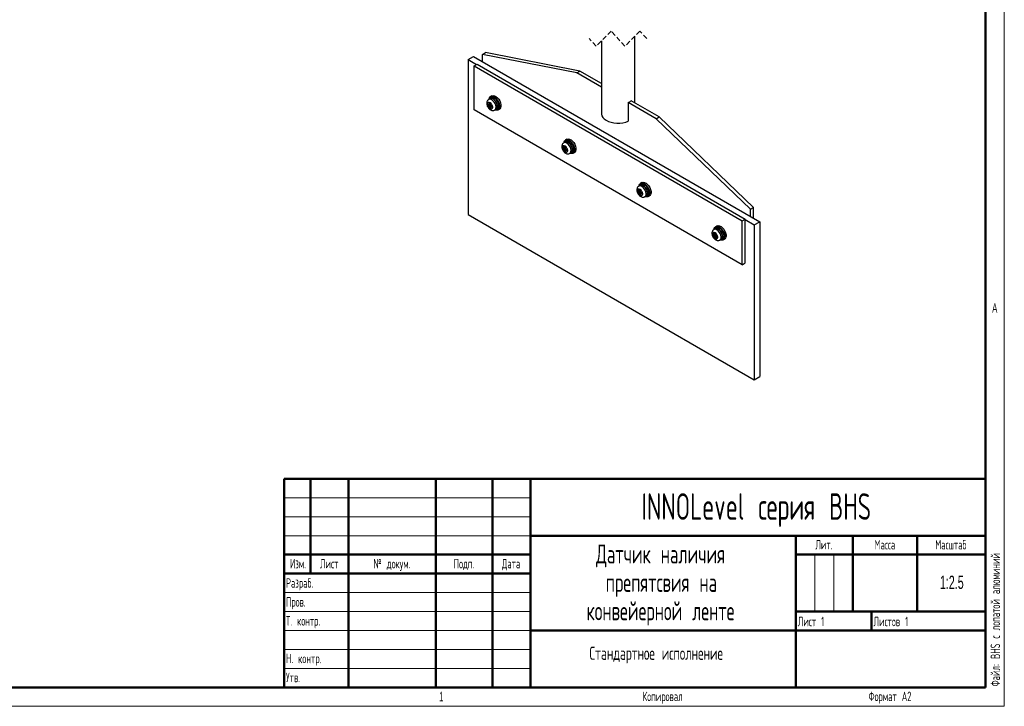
# Model space of a CAD drawing. Header units: millimetres. Extents: x 0 to 594, y 0 to 420.
# Tile 7 of 14: x 334 to 594, y 0 to 181. Entities that reach past the tile are written whole.
import ezdxf

# ---------------------------------------------------------------- set-up
doc = ezdxf.new("R2010")
doc.units = ezdxf.units.MM
doc.linetypes.add('HIDDEN', pattern=[1.905, 1.27, -0.635])
doc.layers.add('ОСЕВЫЕ', color=7, linetype='Continuous')
doc.layers.add('ОСНОВНОЙ', color=7, linetype='Continuous', lineweight=25)
doc.styles.add('SLDTEXTSTYLE0', font='TXT', dxfattribs={"width": 0.605, "bigfont": 'bigfont'})
doc.styles.add('SLDTEXTSTYLE1', font='TXT', dxfattribs={"width": 0.605})
doc.styles.add('SLDTEXTSTYLE2', font='TXT', dxfattribs={"width": 0.620146, "bigfont": 'bigfont'})
doc.styles.add('SLDTEXTSTYLE3', font='TXT', dxfattribs={"width": 0.52792, "bigfont": 'bigfont'})

# ---------------------------------------------------------------- blocks, each defined once
blk = doc.blocks.new('SW_NOTE_0')
at = {"color": 0, "linetype": 'Continuous', "lineweight": 0, "char_height": 5, "attachment_point": 2, "style": 'SLDTEXTSTYLE0'}
for s, insert in [('Датчик наличия', (25.94, 6.43)), ('препятсвия на', (26.15, -1.07)), ('конвейерной ленте', (25.93, -8.57))]:
    blk.add_mtext(s, dxfattribs=dict(at, insert=insert))

msp = doc.modelspace()

# ---------------------------------------------------------------- linework, layer by layer
at = {"color": 7, "linetype": 'Continuous', "lineweight": 50}
for p, q in [((589, 5), (589, 415)), ((404, 60), (589, 60)), ((404, 60), (404, 5)), ((411, 35), (411, 60)), ((421, 60), (421, 5)), ((444, 60), (444, 5)), ((459, 60), (459, 5)), ((469, 60), (469, 5)), ((469, 45), (589, 45)), ((539, 45), (539, 5)), ((554, 45), (554, 25)), ((571, 45), (571, 25)), ((404, 40), (469, 40)), ((539, 40), (589, 40)), ((404, 35), (469, 35)), ((539, 25), (589, 25)), ((559, 25), (559, 20)), ((469, 20), (589, 20)), ((20, 5), (589, 5))]:
    msp.add_line(p, q, dxfattribs=at)
at = {"color": 7, "linetype": 'HIDDEN', "lineweight": 18}
for p, q in [((490.312958, 178.095825), (486.312958, 174.095825)), ((493.887958, 174.095825), (490.312958, 178.095825)), ((497.887958, 178.095825), (493.887958, 174.095825)), ((499.675458, 176.095825), (497.887958, 178.095825)), ((486.312958, 174.095825), (484.525458, 176.095825))]:
    msp.add_line(p, q, dxfattribs=at)
at = {"color": 7, "linetype": 'Continuous', "lineweight": 25}
for p, q in [((496.500458, 159.167145), (496.500458, 176.708327)), ((487.700458, 175.48332), (487.700458, 156.350778)), ((456.349141, 171.959756), (457.141099, 172.416947)), ((456.349141, 170.000062), (456.349141, 171.959756)), ((481.239298, 167.062853), (456.349141, 171.959756)), ((482.031258, 167.520032), (457.141099, 172.416947)), ((452.530763, 170.571552), (453.944975, 171.387957)), ((452.530763, 170.571552), (454.79348, 169.265304)), ((452.530763, 170.571552), (452.530763, 129.744504)), ((453.944975, 171.387957), (529.46398, 127.79176)), ((454.142967, 168.889771), (454.934925, 169.346962)), ((454.142967, 157.294891), (454.142967, 168.889771)), ((454.142967, 168.889771), (524.853644, 128.069363)), ((454.934925, 169.346962), (525.645605, 128.526554)), ((481.239298, 167.062853), (482.031258, 167.520032)), ((487.700458, 163.332901), (481.239298, 167.062853)), ((487.700458, 164.247272), (482.031258, 167.520032)), ((457.700053, 158.927963), (458.068881, 158.715043)), ((457.700053, 158.614407), (457.700053, 158.927963)), ((458.433053, 158.811734), (457.700053, 158.614407)), ((458.068881, 158.401487), (457.700053, 158.614407)), ((458.322817, 160.249935), (457.983405, 160.054002)), ((458.466557, 158.944617), (458.068881, 158.715043)), ((458.195028, 158.787892), (458.068881, 158.715043)), ((458.46659, 158.631084), (458.068881, 158.401487)), ((458.195028, 159.213803), (458.466557, 159.057043)), ((458.195028, 158.787892), (458.195028, 159.213803)), ((458.466557, 158.944641), (458.195028, 158.787892)), ((458.612117, 160.528622), (458.27446, 160.333703)), ((458.433053, 158.811734), (458.433053, 158.925281)), ((458.466557, 158.792386), (458.433053, 158.811734)), ((458.799902, 160.98722), (458.460489, 160.791276)), ((458.466557, 159.057043), (458.466557, 158.631144)), ((458.592704, 158.412645), (458.466557, 158.631144)), ((459.12275, 160.249696), (459.460411, 160.444627)), ((459.12275, 160.17072), (459.12275, 160.249696)), ((459.299738, 160.052464), (459.310437, 160.1243)), ((459.310437, 160.1243), (459.648094, 160.319219)), ((459.460411, 160.21087), (459.460411, 160.444627)), ((494.790447, 159.239934), (494.790447, 154.340694)), ((502.169659, 154.980014), (494.790447, 159.239934)), ((502.961618, 155.437193), (495.582407, 159.697125)), ((524.853644, 116.474483), (454.142967, 157.294891)), ((458.068881, 158.401487), (458.195028, 158.183)), ((458.59277, 158.412609), (458.195028, 158.183)), ((458.732429, 158.293198), (458.195028, 157.75709)), ((458.195028, 157.75709), (458.195028, 158.183)), ((458.466557, 157.600341), (458.195028, 157.75709)), ((458.466557, 158.026252), (458.592704, 158.099089)), ((458.466557, 158.026252), (458.466557, 157.600341)), ((458.592704, 158.412645), (458.961532, 158.199726)), ((458.864278, 158.255873), (458.592704, 158.099089)), ((458.961532, 157.886181), (458.592704, 158.099089)), ((458.732429, 158.293198), (458.732429, 158.331988)), ((458.830682, 158.236478), (458.732429, 158.293198)), ((458.961532, 158.199726), (458.961532, 157.886181)), ((459.583277, 157.282637), (459.922687, 157.478581)), ((459.971044, 157.394812), (460.308701, 157.589744)), ((460.460329, 157.32709), (460.799739, 157.523022)), ((502.169659, 154.980014), (502.961618, 155.437193)), ((502.169659, 154.980014), (527.059818, 131.139348)), ((502.961618, 155.437193), (527.851779, 131.596539)), ((478.121807, 148.820219), (477.782395, 148.624287)), ((478.411109, 149.098907), (478.07345, 148.903988)), ((478.598892, 149.557505), (478.25948, 149.361573)), ((478.921742, 148.819981), (479.2594, 149.014912)), ((478.921742, 148.741005), (478.921742, 148.819981)), ((479.098727, 148.622749), (479.109426, 148.694585)), ((479.109426, 148.694585), (479.447083, 148.889504)), ((479.2594, 148.781155), (479.2594, 149.014912)), ((477.499043, 147.498248), (477.86787, 147.285328)), ((477.499043, 147.184704), (477.499043, 147.498248)), ((478.232042, 147.382019), (477.499043, 147.184704)), ((477.86787, 146.971784), (477.499043, 147.184704)), ((478.265547, 147.514902), (477.86787, 147.285328)), ((477.994018, 147.358177), (477.86787, 147.285328)), ((478.265579, 147.201369), (477.86787, 146.971784)), ((477.86787, 146.971784), (477.994018, 146.753285)), ((477.994018, 147.784088), (478.265547, 147.62734)), ((477.994018, 147.358177), (477.994018, 147.784088)), ((478.265547, 147.514925), (477.994018, 147.358177)), ((478.391759, 146.982894), (477.994018, 146.753285)), ((478.531419, 146.863482), (477.994018, 146.327374)), ((477.994018, 146.327374), (477.994018, 146.753285)), ((478.265547, 146.170626), (477.994018, 146.327374)), ((478.232042, 147.382019), (478.232042, 147.495566)), ((478.265547, 147.362671), (478.232042, 147.382019)), ((478.265547, 147.62734), (478.265547, 147.201429)), ((478.391695, 146.98293), (478.265547, 147.201429)), ((478.265547, 146.596537), (478.391695, 146.669386)), ((478.265547, 146.596537), (478.265547, 146.170626)), ((478.391695, 146.98293), (478.760521, 146.77001)), ((478.663268, 146.826158), (478.391695, 146.669386)), ((478.760521, 146.456466), (478.391695, 146.669386)), ((478.531419, 146.863482), (478.531419, 146.902273)), ((478.62967, 146.806763), (478.531419, 146.863482)), ((478.760521, 146.77001), (478.760521, 146.456466)), ((479.382266, 145.852933), (479.721677, 146.048866)), ((479.770033, 145.965097), (480.10769, 146.160028)), ((480.259318, 145.897375), (480.598729, 146.093307)), ((498.210098, 137.669204), (497.872441, 137.474273)), ((498.397882, 138.12779), (498.058471, 137.931857)), ((497.298032, 136.068533), (497.66686, 135.855613)), ((497.298032, 135.754989), (497.298032, 136.068533)), ((498.031032, 135.952304), (497.298032, 135.754989)), ((497.66686, 135.542069), (497.298032, 135.754989)), ((497.920797, 137.390504), (497.581385, 137.194572)), ((498.064536, 136.085186), (497.66686, 135.855613)), ((497.793007, 135.928462), (497.66686, 135.855613)), ((498.064569, 135.771654), (497.66686, 135.542069)), ((497.66686, 135.542069), (497.793007, 135.32357)), ((497.793007, 136.354373), (498.064536, 136.197625)), ((497.793007, 135.928462), (497.793007, 136.354373)), ((498.064536, 136.08521), (497.793007, 135.928462)), ((498.190749, 135.553179), (497.793007, 135.32357)), ((498.330409, 135.433767), (497.793007, 134.897659)), ((497.793007, 134.897659), (497.793007, 135.32357)), ((498.031032, 135.952304), (498.031032, 136.065851)), ((498.064536, 135.932956), (498.031032, 135.952304)), ((498.064536, 136.197625), (498.064536, 135.771714)), ((498.190684, 135.553215), (498.064536, 135.771714)), ((498.064536, 135.166822), (498.190684, 135.239671)), ((498.064536, 135.166822), (498.064536, 134.740911)), ((498.190684, 135.553215), (498.559511, 135.340295)), ((498.462257, 135.396443), (498.190684, 135.239671)), ((498.559511, 135.026751), (498.190684, 135.239671)), ((498.330409, 135.433767), (498.330409, 135.472558)), ((498.42866, 135.377047), (498.330409, 135.433767)), ((498.559511, 135.340295), (498.559511, 135.026751)), ((498.720731, 137.390278), (499.058388, 137.585197)), ((498.720731, 137.311302), (498.720731, 137.390278)), ((498.897717, 137.193034), (498.908416, 137.26487)), ((498.908416, 137.26487), (499.246073, 137.459789)), ((499.058388, 137.351439), (499.058388, 137.585197)), ((498.064536, 134.740911), (497.793007, 134.897659)), ((499.181255, 134.423218), (499.520667, 134.619151)), ((499.569023, 134.535394), (499.90668, 134.730313)), ((500.058309, 134.467659), (500.39772, 134.663592)), ((527.059818, 131.139348), (527.851779, 131.596539)), ((527.059818, 129.179655), (527.059818, 131.139348)), ((527.851779, 128.722463), (527.851779, 131.596539)), ((452.530763, 129.744504), (528.049767, 86.148308)), ((524.853644, 128.069363), (525.645605, 128.526554)), ((524.853644, 116.474483), (524.853644, 128.069363)), ((525.645605, 128.36325), (525.645605, 128.526554)), ((525.645605, 128.36325), (528.049767, 126.975356)), ((525.645605, 116.931675), (525.645605, 128.36325)), ((528.049767, 126.975356), (529.46398, 127.79176)), ((529.46398, 127.79176), (529.46398, 86.964724)), ((517.719788, 125.960801), (517.380375, 125.764857)), ((517.591998, 124.924658), (517.863527, 124.767909)), ((517.591998, 124.498747), (517.591998, 124.924658)), ((518.009088, 126.239489), (517.67143, 126.044557)), ((518.196872, 126.698075), (517.85746, 126.502142)), ((517.863527, 124.767909), (517.863527, 124.341998)), ((518.519721, 125.960563), (518.857378, 126.155482)), ((518.519721, 125.881586), (518.519721, 125.960563)), ((518.696708, 125.763331), (518.707407, 125.835154)), ((518.707407, 125.835154), (519.045064, 126.030074)), ((518.857378, 125.921736), (518.857378, 126.155482)), ((528.049767, 126.975356), (528.049767, 86.148308)), ((517.097023, 124.638818), (517.465848, 124.425898)), ((517.097023, 124.325273), (517.097023, 124.638818)), ((517.830021, 124.522589), (517.097023, 124.325273)), ((517.465848, 124.112354), (517.097023, 124.325273)), ((517.863527, 124.655483), (517.465848, 124.425898)), ((517.591998, 124.498747), (517.465848, 124.425898)), ((517.86356, 124.341939), (517.465848, 124.112354)), ((517.465848, 124.112354), (517.591998, 123.893855)), ((517.863527, 124.655495), (517.591998, 124.498747)), ((517.98974, 124.123464), (517.591998, 123.893855)), ((518.1294, 124.004052), (517.591998, 123.467944)), ((517.591998, 123.467944), (517.591998, 123.893855)), ((517.863527, 123.311196), (517.591998, 123.467944)), ((517.830021, 124.522589), (517.830021, 124.636135)), ((517.863527, 124.503253), (517.830021, 124.522589)), ((517.989675, 124.123512), (517.863527, 124.341998)), ((517.863527, 123.737107), (517.989675, 123.809956)), ((517.863527, 123.737107), (517.863527, 123.311196)), ((517.989675, 124.123512), (518.358502, 123.910592)), ((518.261248, 123.966728), (517.989675, 123.809956)), ((518.358502, 123.597036), (517.989675, 123.809956)), ((518.1294, 124.004052), (518.1294, 124.042843)), ((518.227649, 123.947332), (518.1294, 124.004052)), ((518.358502, 123.910592), (518.358502, 123.597036)), ((518.980244, 122.993503), (519.319657, 123.189435)), ((519.368011, 123.105679), (519.705671, 123.300598)), ((519.857297, 123.037944), (520.196709, 123.233889)), ((524.853644, 116.474483), (525.645605, 116.931675)), ((528.049767, 86.148308), (529.46398, 86.964724))]:
    msp.add_line(p, q, dxfattribs=at)
at = {"color": 7, "linetype": 'Continuous', "lineweight": 18}
for p, q in [((404, 55), (469, 55)), ((404, 50), (469, 50)), ((404, 45), (469, 45)), ((544, 40), (544, 25)), ((549, 40), (549, 25)), ((404, 30), (469, 30)), ((404, 25), (469, 25)), ((404, 20), (469, 20)), ((404, 15), (469, 15)), ((404, 10), (469, 10))]:
    msp.add_line(p, q, dxfattribs=at)
at = {"color": 7, "linetype": 'Continuous', "lineweight": 25, "flags": 128}
for points in [[(458.799902, 160.98722), (458.834544, 161.005876), (459.149191, 161.080716), (459.512091, 161.020146), (459.896329, 160.828684), (460.273412, 160.520516), (460.61537, 160.118494), (460.896841, 159.652446), (461.096953, 159.156928), (461.200862, 158.668683), (461.200862, 158.223949), (461.096953, 157.855676), (460.896841, 157.59121), (460.799739, 157.523022)], [(458.590567, 158.981309), (458.330793, 159.190951), (458.071018, 159.28124), (457.850793, 159.238456), (457.703641, 159.069095), (457.65197, 158.798943), (457.703641, 158.469139), (457.850793, 158.129881), (458.071018, 157.832823), (458.330793, 157.623194), (458.590567, 157.532893), (458.810792, 157.575689), (458.957944, 157.745049), (459.009615, 158.01519), (458.957944, 158.345006), (458.810792, 158.684252), (458.590567, 158.981309)], [(458.060426, 160.098455), (458.098638, 160.285912), (458.252079, 160.605262), (458.495134, 160.809944), (458.809778, 160.884772), (459.172678, 160.824213), (459.55692, 160.632739), (459.933999, 160.324572), (460.275957, 159.92255), (460.557431, 159.456501), (460.757542, 158.960984), (460.861451, 158.472751), (460.861451, 158.028005), (460.757542, 157.659743), (460.557431, 157.395265), (460.275957, 157.254193), (459.933999, 157.246993), (459.660295, 157.327102)], [(459.922687, 157.478581), (460.102547, 157.645402), (460.225758, 157.936786), (460.250959, 158.31059), (460.175914, 158.73358), (460.007292, 159.168194), (459.760076, 159.575794), (459.45623, 159.920166), (459.12275, 160.17072)], [(459.640327, 157.315574), (459.849555, 157.342396), (460.093379, 157.489584), (460.255188, 157.752929), (460.321305, 158.110187), (460.28615, 158.531163), (460.152686, 158.980284), (459.932196, 159.419594), (459.643308, 159.811983), (459.310437, 160.1243)], [(460.308701, 157.589744), (460.431037, 157.684515), (460.592845, 157.94786), (460.658965, 158.305118), (460.623807, 158.726082), (460.490343, 159.175203), (460.269854, 159.614525), (459.980968, 160.006915), (459.648094, 160.319219)], [(487.700458, 156.350778), (487.709413, 156.188808), (487.831009, 155.736623), (488.09117, 155.30437), (488.481452, 154.90608), (488.989189, 154.554675), (489.597902, 154.261575), (490.287835, 154.03627), (491.036598, 153.886078), (491.819888, 153.815887), (492.612283, 153.827951), (493.388068, 153.921912), (494.122063, 154.094694), (494.790447, 154.340694)], [(477.859415, 148.668752), (477.897629, 148.856209), (478.051067, 149.175547), (478.294123, 149.380229), (478.608769, 149.455057), (478.971669, 149.394498), (479.355909, 149.203036), (479.732991, 148.894856), (480.074948, 148.492847), (480.356421, 148.026786), (480.556532, 147.531269), (480.660441, 147.043035), (480.660441, 146.598289), (480.556532, 146.230028), (480.356421, 145.96555), (480.074948, 145.82449), (479.732991, 145.817278), (479.487224, 145.886193)], [(478.598892, 149.557505), (478.633534, 149.576161), (478.948181, 149.651001), (479.311081, 149.590431), (479.69532, 149.398969), (480.072402, 149.090801), (480.41436, 148.688779), (480.695832, 148.222731), (480.895943, 147.727213), (480.999852, 147.23898), (480.999852, 146.794234), (480.895943, 146.425972), (480.695832, 146.161495), (480.598729, 146.093307)], [(479.721677, 146.048866), (479.901538, 146.215687), (480.024747, 146.507082), (480.049949, 146.880875), (479.974905, 147.303877), (479.806283, 147.738479), (479.559066, 148.146079), (479.255219, 148.490451), (478.921742, 148.741005)], [(479.439316, 145.885859), (479.648546, 145.912681), (479.89237, 146.059869), (480.054177, 146.323226), (480.120296, 146.680472), (480.085139, 147.101448), (479.951676, 147.550569), (479.731186, 147.989879), (479.442299, 148.382268), (479.109426, 148.694585)], [(480.10769, 146.160028), (480.230027, 146.2548), (480.391835, 146.518145), (480.457953, 146.875403), (480.422796, 147.296379), (480.289334, 147.745488), (480.068843, 148.18481), (479.779956, 148.577199), (479.447083, 148.889504)], [(478.389556, 147.551606), (478.129782, 147.761236), (477.870008, 147.851525), (477.649782, 147.808741), (477.502632, 147.63938), (477.45096, 147.369228), (477.502632, 147.039423), (477.649782, 146.700166), (477.870008, 146.403108), (478.129782, 146.193478), (478.389556, 146.103177), (478.609782, 146.145974), (478.756932, 146.315334), (478.808604, 146.585474), (478.756932, 146.915291), (478.609782, 147.254548), (478.389556, 147.551606)], [(497.658406, 137.239037), (497.696618, 137.426494), (497.850058, 137.745831), (498.093114, 137.950514), (498.407759, 138.025341), (498.770659, 137.964783), (499.154899, 137.773321), (499.53198, 137.465141), (499.873938, 137.063132), (500.15541, 136.597083), (500.355521, 136.101554), (500.45943, 135.61332), (500.45943, 135.168586), (500.355521, 134.800313), (500.15541, 134.535847), (499.873938, 134.394775), (499.53198, 134.387575), (499.258276, 134.467683)], [(498.397882, 138.12779), (498.432525, 138.146446), (498.74717, 138.221286), (499.11007, 138.160727), (499.49431, 137.969253), (499.871391, 137.661086), (500.213349, 137.259064), (500.494822, 136.793015), (500.694932, 136.297498), (500.798843, 135.809265), (500.798843, 135.364519), (500.694932, 134.996257), (500.494822, 134.731779), (500.39772, 134.663592)], [(498.188546, 136.121891), (497.928772, 136.33152), (497.668998, 136.421822), (497.448772, 136.379025), (497.301622, 136.209665), (497.249949, 135.939513), (497.301622, 135.609708), (497.448772, 135.27045), (497.668998, 134.973393), (497.928772, 134.763763), (498.188546, 134.673462), (498.408772, 134.716258), (498.555923, 134.885619), (498.607594, 135.155771), (498.555923, 135.485576), (498.408772, 135.824833), (498.188546, 136.121891)], [(499.520667, 134.619151), (499.700527, 134.785972), (499.823736, 135.077367), (499.848938, 135.45116), (499.773895, 135.874162), (499.605273, 136.308763), (499.358055, 136.716364), (499.054209, 137.060736), (498.720731, 137.311302)], [(499.238305, 134.456144), (499.447535, 134.482966), (499.69136, 134.630154), (499.853167, 134.893511), (499.919285, 135.250757), (499.884129, 135.671733), (499.750667, 136.120854), (499.530176, 136.560164), (499.241288, 136.952553), (498.908416, 137.26487)], [(499.90668, 134.730313), (500.029017, 134.825085), (500.190825, 135.08843), (500.256944, 135.445688), (500.221786, 135.866664), (500.088324, 136.315785), (499.867833, 136.755095), (499.578947, 137.147484), (499.246073, 137.459789)], [(517.987535, 124.692176), (517.727763, 124.901805), (517.467988, 124.992106), (517.247761, 124.94931), (517.100612, 124.77995), (517.04894, 124.509809), (517.100612, 124.179993), (517.247761, 123.840735), (517.467988, 123.543678), (517.727763, 123.334048), (517.987535, 123.243759), (518.207762, 123.286543), (518.354911, 123.455904), (518.406585, 123.726056), (518.354911, 124.05586), (518.207762, 124.395118), (517.987535, 124.692176)], [(517.461673, 125.839112), (517.495609, 125.996778), (517.649049, 126.316116), (517.892102, 126.520799), (518.206749, 126.595638), (518.569649, 126.535068), (518.953887, 126.343606), (519.33097, 126.035438), (519.672928, 125.633417), (519.954402, 125.167368), (520.154512, 124.671851), (520.258421, 124.183605), (520.258421, 123.738871), (520.154512, 123.370598), (519.954402, 123.106132), (519.672928, 122.96506), (519.33097, 122.957859), (519.085205, 123.026774)], [(518.196872, 126.698075), (518.231514, 126.716743), (518.546161, 126.791571), (518.909061, 126.731012), (519.2933, 126.539538), (519.670382, 126.23137), (520.01234, 125.829349), (520.293811, 125.3633), (520.493922, 124.867783), (520.597831, 124.379549), (520.597831, 123.934803), (520.493922, 123.566542), (520.293811, 123.302064), (520.196709, 123.233889)], [(519.319657, 123.189435), (519.499517, 123.356257), (519.622726, 123.647652), (519.647929, 124.021445), (519.572884, 124.444447), (519.404263, 124.879048), (519.157046, 125.286649), (518.8532, 125.631032), (518.519721, 125.881586)], [(519.037295, 123.026441), (519.246525, 123.053251), (519.49035, 123.200438), (519.652158, 123.463796), (519.718275, 123.821054), (519.683117, 124.242018), (519.549656, 124.691139), (519.329167, 125.130461), (519.040278, 125.52285), (518.707407, 125.835154)], [(519.705671, 123.300598), (519.828007, 123.395369), (519.989816, 123.658715), (520.055932, 124.015973), (520.020777, 124.436949), (519.887314, 124.88607), (519.666824, 125.32538), (519.377935, 125.717769), (519.045064, 126.030074)]]:
    msp.add_lwpolyline(points, dxfattribs=at)
at = {"color": 8, "linetype": 'Continuous', "lineweight": 25, "flags": 128}
for points in [[(459.58505, 157.283674), (459.763137, 157.449458), (459.886346, 157.740853), (459.911546, 158.114658), (459.836504, 158.537648), (459.667883, 158.972249), (459.420663, 159.37985), (459.116817, 159.724234), (458.783341, 159.974788)], [(479.384039, 145.853959), (479.562126, 146.019755), (479.685336, 146.311138), (479.710538, 146.684943), (479.635494, 147.107933), (479.466871, 147.542534), (479.219655, 147.950135), (478.915808, 148.294518), (478.58233, 148.545072)], [(499.183029, 134.424243), (499.361116, 134.59004), (499.484325, 134.881423), (499.509527, 135.255227), (499.434483, 135.678218), (499.265862, 136.112831), (499.018644, 136.520431), (498.714798, 136.864803), (498.38132, 137.115357)], [(518.982017, 122.994528), (519.160107, 123.160324), (519.283316, 123.451708), (519.308517, 123.825512), (519.233474, 124.248503), (519.064853, 124.683116), (518.817634, 125.090716), (518.513787, 125.435088), (518.180311, 125.685642)]]:
    msp.add_lwpolyline(points, dxfattribs=at)
at = {"color": 8, "linetype": 'Continuous', "lineweight": 25}
for centre, radius, start, end in [((458.316681, 159.343232), 0.78526, 53.53908548, 114.91542533), ((478.11567, 147.913518), 0.78526, 53.53903223, 114.91548929), ((497.91466, 136.483803), 0.78526, 53.53904518, 114.91547634), ((517.713649, 125.054083), 0.785264, 53.53915556, 114.91539811)]:
    msp.add_arc(centre, radius, start, end, dxfattribs=at)
at = {"color": 7, "linetype": 'Continuous', "lineweight": 25}
for centre, radius, start, end in [((458.652698, 159.695579), 0.726633, 49.69239656, 147.41304569), ((458.656422, 159.540185), 0.784243, 53.51426441, 115.17501029), ((458.965453, 159.771477), 0.835533, 53.67349256, 115.01693949), ((493.129024, 163.032418), 4.140442, 293.65740803, 306.33754101), ((478.451685, 148.265862), 0.726637, 49.6922225, 147.4119739), ((478.455417, 148.110516), 0.784204, 53.51251416, 115.17678146), ((478.764443, 148.341765), 0.835529, 53.67341718, 115.01698527), ((498.563416, 136.911996), 0.835582, 53.67473493, 115.01406295), ((498.250683, 136.836134), 0.726651, 49.69398533, 147.41145692), ((498.254418, 136.680822), 0.784189, 53.51276992, 115.17821681), ((518.049673, 125.406418), 0.726651, 49.69404344, 147.41139881), ((518.053392, 125.251052), 0.784243, 53.51426441, 115.17501029), ((518.362416, 125.48238), 0.835496, 53.67123586, 115.01756201)]:
    msp.add_arc(centre, radius, start, end, dxfattribs=at)
for points, knots in [([(457.991943, 160.044823), (457.960653, 160.030891), (457.825249, 159.9706), (457.653185, 159.765035), (457.50558, 159.462381), (457.450628, 159.110779), (457.483992, 158.723512), (457.610118, 158.318053), (457.822478, 157.926175), (458.110359, 157.578051), (458.449346, 157.317147), (458.813929, 157.166424), (459.163044, 157.140963), (459.432016, 157.186901), (459.550353, 157.27517), (459.579796, 157.297132)], [0, 0, 0, 0, 0.0231125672, 0.1000154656, 0.1734961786, 0.2505855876, 0.3375166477, 0.4349789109, 0.5362000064, 0.6377906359, 0.7389110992, 0.8233975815, 0.9004763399, 0.9752376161, 1, 1, 1, 1]), ([(477.790934, 148.615108), (477.759644, 148.601175), (477.62424, 148.540885), (477.452177, 148.335319), (477.304566, 148.032667), (477.249619, 147.681063), (477.28298, 147.293796), (477.40911, 146.888339), (477.621465, 146.49646), (477.909358, 146.14835), (478.24833, 145.887429), (478.612919, 145.736709), (478.962034, 145.711248), (479.231007, 145.757185), (479.349342, 145.845455), (479.378784, 145.867417)], [0, 0, 0, 0, 0.023112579, 0.1000155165, 0.1734965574, 0.2505859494, 0.3375170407, 0.4349794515, 0.5362006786, 0.6377892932, 0.7389108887, 0.8233978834, 0.900476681, 0.9752381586, 1, 1, 1, 1]), ([(497.589924, 137.185393), (497.558634, 137.17146), (497.423231, 137.111169), (497.251166, 136.905605), (497.103557, 136.602951), (497.048608, 136.251348), (497.081969, 135.864081), (497.208099, 135.458623), (497.420455, 135.066745), (497.708347, 134.718634), (498.04732, 134.457715), (498.411909, 134.306994), (498.761024, 134.281533), (499.029997, 134.32747), (499.148331, 134.41574), (499.177774, 134.437702)], [0, 0, 0, 0, 0.0231124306, 0.1000154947, 0.1734964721, 0.2505859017, 0.3375170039, 0.4349794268, 0.5362007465, 0.6377892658, 0.7389110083, 0.8233978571, 0.900476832, 0.9752381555, 1, 1, 1, 1]), ([(517.388913, 125.755678), (517.357623, 125.741745), (517.22222, 125.681455), (517.050156, 125.475889), (516.902545, 125.173236), (516.847601, 124.821633), (516.880956, 124.434366), (517.007091, 124.028909), (517.219443, 123.637029), (517.507337, 123.28892), (517.84631, 123.027999), (518.210899, 122.877279), (518.560013, 122.851817), (518.828987, 122.897754), (518.947321, 122.986025), (518.976763, 123.007987)], [0, 0, 0, 0, 0.02311258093, 0.10001552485, 0.17349657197, 0.25058591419, 0.33751697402, 0.43497949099, 0.53620064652, 0.63778926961, 0.73891087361, 0.82339803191, 0.900476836, 0.97523815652, 1, 1, 1, 1])]:
    msp.add_open_spline(points, degree=3, knots=knots, dxfattribs=at)
at = {"layer": 'ОСЕВЫЕ', "lineweight": 18}
for p in [(594, 420), (0, 0)]:
    msp.add_line(p, (594, 0), dxfattribs=at)
at = {"layer": 'ОСНОВНОЙ', "linetype": 'Continuous', "lineweight": 18}
for p, q in [((589, 415), (589, 5)), ((589, 5), (20, 5))]:
    msp.add_line(p, q, dxfattribs=at)

# ---------------------------------------------------------------- block references
at = {"color": 7, "linetype": 'Continuous', "lineweight": 0}
msp.add_blockref('SW_NOTE_0', (477.381948, 36.245675), dxfattribs=at)

# ---------------------------------------------------------------- texts
at = {"color": 7, "linetype": 'Continuous', "lineweight": 0, "insert": (590.384277, 5.25), "char_height": 2.5, "attachment_point": 1, "rotation": 90, "style": 'SLDTEXTSTYLE0'}
msp.add_mtext('Файл: BHS с лопатой алюминий', dxfattribs=at)
at = {"color": 7, "linetype": 'Continuous', "lineweight": 0}
for s, insert, char_height, attachment_point, style in [('INNOLevel серия BHS', (528.567969, 56.185617), 7, 2, 'SLDTEXTSTYLE0'), ('Лит.', (546.407863, 43.865723), 2.5, 2, 'SLDTEXTSTYLE2'), ('Масса', (562.491494, 43.865723), 2.5, 2, 'SLDTEXTSTYLE2'), ('Масштаб', (579.893613, 43.865723), 2.5, 2, 'SLDTEXTSTYLE2'), ('Изм.', (407.680591, 38.865723), 2.5, 2, 'SLDTEXTSTYLE3'), ('Лист', (415.89785, 38.865723), 2.5, 2, 'SLDTEXTSTYLE2'), ('№ докум.', (432.46046, 38.865723), 2.5, 2, 'SLDTEXTSTYLE2'), ('Подп.', (451.481559, 38.865723), 2.5, 2, 'SLDTEXTSTYLE2'), ('Дата', (463.885853, 38.865723), 2.5, 2, 'SLDTEXTSTYLE2'), ('Разраб.', (404.5, 33.779218), 2.5, 1, 'SLDTEXTSTYLE0'), ('1:2.5', (580.146441, 34.443398), 3.5, 2, 'SLDTEXTSTYLE1'), ('Пров.', (404.5, 28.779218), 2.5, 1, 'SLDTEXTSTYLE0'), ('Т. контр.', (404.5, 23.779218), 2.5, 1, 'SLDTEXTSTYLE0'), ('Лист 1', (539.5, 23.615723), 2.5, 1, 'SLDTEXTSTYLE0'), ('Листов 1', (559.5, 23.615723), 2.5, 1, 'SLDTEXTSTYLE0'), ('Стандартное исполнение', (502.178816, 15.751198), 3.5, 2, 'SLDTEXTSTYLE0'), ('Н. контр.', (404.5, 13.865723), 2.5, 1, 'SLDTEXTSTYLE0'), ('Утв.', (404.5, 8.865723), 2.5, 1, 'SLDTEXTSTYLE0'), ('Копировал', (503.865669, 3.865723), 2.5, 2, 'SLDTEXTSTYLE0'), ('Формат А2', (563.848742, 3.865723), 2.5, 2, 'SLDTEXTSTYLE0')]:
    msp.add_mtext(s, dxfattribs=dict(at, insert=insert, char_height=char_height, attachment_point=attachment_point, style=style))
at = {"layer": 'ОСНОВНОЙ', "char_height": 2.5, "attachment_point": 2, "style": 'SLDTEXTSTYLE1'}
for s, insert in [('A', (591.486979, 106.323442)), ('1', (445.482639, 3.823442))]:
    msp.add_mtext(s, dxfattribs=dict(at, insert=insert))

doc.saveas('drawing.dxf')
